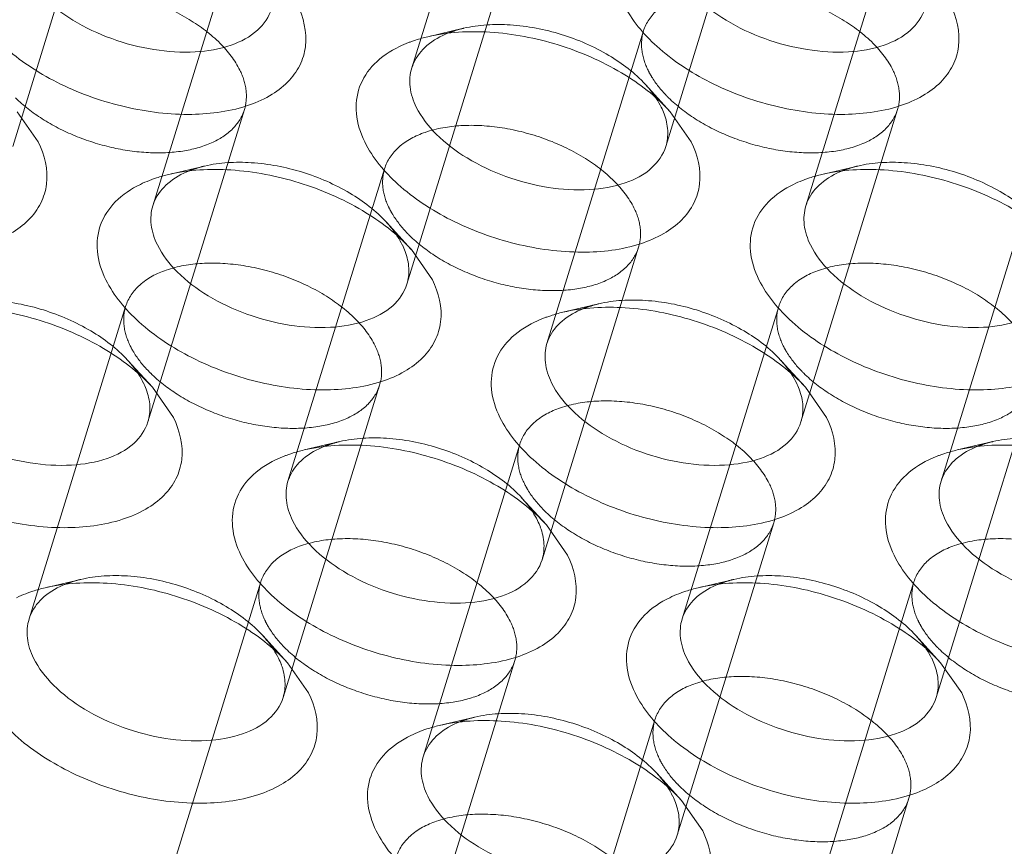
# Model space of a CAD drawing. Header units: millimetres. Extents: x 4497 to 13960, y 12291 to 16372.
# Tile 87 of 217: x 4875 to 4886, y 15300 to 15309. Entities that reach past the tile are written whole.
import ezdxf

# ---------------------------------------------------------------- set-up
doc = ezdxf.new("R2010")
doc.units = ezdxf.units.MM
doc.header["$LTSCALE"] = 0.8
doc.linetypes.add('HIDDEN', pattern=[9.525, 6.35, -3.175])
doc.layers.get('0').update_dxf_attribs({"linetype": 'CONTINUOUS', "lineweight": 0})
doc.layers.add('3', color=5, linetype='HIDDEN', lineweight=0)

msp = doc.modelspace()

# ---------------------------------------------------------------- linework, layer by layer
at = {"lineweight": 15}
for p, q in [((4874.908, 15308.348), (4875.146, 15308.007)), ((4882.276, 15308.348), (4882.514, 15308.007)), ((4879.355, 15306.794), (4879.592, 15306.453)), ((4876.433, 15305.24), (4876.671, 15304.899)), ((4883.801, 15305.24), (4884.039, 15304.899)), ((4880.88, 15303.686), (4881.118, 15303.345)), ((4877.958, 15302.132), (4878.196, 15301.791)), ((4885.327, 15302.132), (4885.565, 15301.791)), ((4882.405, 15300.578), (4882.643, 15300.237))]:
    msp.add_line(p, q, dxfattribs=at)
for centre, radius, start, end in [((4879.831, 15308.696), 0.493, 155.6291, 162.8691), ((4881.448, 15308.041), 0.81, 20.4993, 26.1968), ((4876.909, 15307.142), 0.493, 155.6291, 162.8691), ((4884.278, 15307.142), 0.493, 155.6291, 162.8691), ((4878.527, 15306.487), 0.81, 20.4993, 26.1968), ((4881.356, 15305.588), 0.493, 155.6291, 162.8691), ((4875.605, 15304.933), 0.81, 20.4993, 26.1968), ((4882.973, 15304.933), 0.81, 20.4993, 26.1968), ((4878.434, 15304.034), 0.493, 155.6291, 162.8691), ((4885.803, 15304.034), 0.493, 155.6291, 162.8691), ((4880.052, 15303.379), 0.81, 20.4993, 26.1968), ((4875.513, 15302.48), 0.493, 155.6291, 162.8691), ((4882.881, 15302.48), 0.493, 155.6291, 162.8691), ((4877.13, 15301.825), 0.81, 20.4993, 26.1968), ((4884.499, 15301.825), 0.81, 20.4993, 26.1968), ((4879.96, 15300.926), 0.493, 155.6291, 162.8691), ((4881.577, 15300.271), 0.81, 20.4993, 26.1968)]:
    msp.add_arc(centre, radius, start, end, dxfattribs=at)
for points, knots in [([(4877.779, 15309.51), (4877.751, 15309.418), (4877.623, 15309.235), (4877.305, 15309.073), (4876.9, 15309.006), (4876.44, 15309.035), (4875.972, 15309.157), (4875.541, 15309.359), (4875.192, 15309.621), (4875.02, 15309.84), (4874.965, 15309.953)], [0, 0, 0, 0, 0.087919, 0.191483, 0.315807, 0.456957, 0.606104, 0.752524, 0.886126, 1, 1, 1, 1]), ([(4885.148, 15309.51), (4885.119, 15309.418), (4884.991, 15309.235), (4884.673, 15309.073), (4884.268, 15309.006), (4883.809, 15309.035), (4883.341, 15309.157), (4882.91, 15309.359), (4882.56, 15309.621), (4882.388, 15309.84), (4882.333, 15309.953)], [0, 0, 0, 0, 0.087919, 0.191483, 0.315807, 0.456957, 0.606104, 0.752524, 0.886126, 1, 1, 1, 1]), ([(4878.067, 15309.561), (4878.138, 15309.416), (4878.199, 15309.168), (4878.106, 15308.862), (4877.962, 15308.668), (4877.752, 15308.513), (4877.379, 15308.355), (4876.803, 15308.288), (4876.071, 15308.387), (4875.358, 15308.648), (4874.766, 15309.034), (4874.472, 15309.38), (4874.383, 15309.561)], [0, 0, 0, 0, 0.096766, 0.141571, 0.18803, 0.239006, 0.296129, 0.428924, 0.580085, 0.735392, 0.87928, 1, 1, 1, 1]), ([(4885.436, 15309.561), (4885.507, 15309.416), (4885.568, 15309.168), (4885.475, 15308.862), (4885.331, 15308.668), (4885.12, 15308.513), (4884.747, 15308.355), (4884.171, 15308.288), (4883.439, 15308.387), (4882.727, 15308.648), (4882.134, 15309.034), (4881.84, 15309.38), (4881.752, 15309.561)], [0, 0, 0, 0, 0.096766, 0.141571, 0.18803, 0.239006, 0.296129, 0.428924, 0.580085, 0.735392, 0.87928, 1, 1, 1, 1]), ([(4879.358, 15309.14), (4879.373, 15309.145), (4879.433, 15309.166), (4879.494, 15309.183), (4879.541, 15309.194)], [0, 0, 0, 0, 0.243879, 1, 1, 1, 1]), ([(4879.382, 15308.899), (4879.416, 15308.974), (4879.53, 15309.116), (4879.687, 15309.202), (4879.774, 15309.236)], [0, 0, 0, 0, 0.464886, 1, 1, 1, 1]), ([(4879.541, 15309.194), (4879.769, 15309.247), (4880.271, 15309.273), (4881.019, 15309.129), (4881.717, 15308.826), (4882.118, 15308.521), (4882.276, 15308.348)], [0, 0, 0, 0, 0.236672, 0.49996, 0.763225, 1, 1, 1, 1]), ([(4878.83, 15308.007), (4878.781, 15308.107), (4878.713, 15308.314), (4878.749, 15308.637), (4878.931, 15308.91), (4879.116, 15309.032), (4879.22, 15309.082)], [0, 0, 0, 0, 0.260072, 0.494273, 0.731806, 1, 1, 1, 1]), ([(4879.22, 15309.082), (4879.253, 15309.099), (4879.299, 15309.119), (4879.346, 15309.136), (4879.358, 15309.14)], [0, 0, 0, 0, 0.744437, 1, 1, 1, 1]), ([(4879.411, 15308.399), (4879.376, 15308.47), (4879.327, 15308.617), (4879.339, 15308.773), (4879.36, 15308.841)], [0, 0, 0, 0, 0.52606, 1, 1, 1, 1]), ([(4882.226, 15307.956), (4882.198, 15307.864), (4882.069, 15307.681), (4881.752, 15307.519), (4881.346, 15307.452), (4880.887, 15307.481), (4880.419, 15307.603), (4879.988, 15307.805), (4879.639, 15308.067), (4879.467, 15308.286), (4879.411, 15308.399)], [0, 0, 0, 0, 0.087919, 0.191483, 0.315807, 0.456957, 0.606104, 0.752524, 0.886126, 1, 1, 1, 1]), ([(4882.207, 15308.325), (4882.229, 15308.264), (4882.258, 15308.141), (4882.244, 15308.014), (4882.226, 15307.956)], [0, 0, 0, 0, 0.519195, 1, 1, 1, 1]), ([(4875.146, 15308.007), (4875.217, 15307.862), (4875.278, 15307.614), (4875.184, 15307.308), (4875.04, 15307.114), (4874.83, 15306.959), (4874.457, 15306.801), (4873.881, 15306.734), (4873.149, 15306.833), (4872.437, 15307.094), (4871.844, 15307.48), (4871.55, 15307.826), (4871.461, 15308.007)], [0, 0, 0, 0, 0.096766, 0.141571, 0.18803, 0.239006, 0.296129, 0.428924, 0.580085, 0.735392, 0.87928, 1, 1, 1, 1]), ([(4882.514, 15308.007), (4882.585, 15307.862), (4882.646, 15307.614), (4882.553, 15307.308), (4882.409, 15307.114), (4882.199, 15306.959), (4881.826, 15306.801), (4881.25, 15306.734), (4880.517, 15306.833), (4879.805, 15307.094), (4879.213, 15307.48), (4878.919, 15307.826), (4878.83, 15308.007)], [0, 0, 0, 0, 0.096766, 0.141571, 0.18803, 0.239006, 0.296129, 0.428924, 0.580085, 0.735392, 0.87928, 1, 1, 1, 1]), ([(4876.436, 15307.586), (4876.451, 15307.591), (4876.511, 15307.612), (4876.572, 15307.629), (4876.619, 15307.64)], [0, 0, 0, 0, 0.243879, 1, 1, 1, 1]), ([(4876.46, 15307.345), (4876.494, 15307.42), (4876.608, 15307.562), (4876.765, 15307.648), (4876.853, 15307.682)], [0, 0, 0, 0, 0.464886, 1, 1, 1, 1]), ([(4876.619, 15307.64), (4876.847, 15307.693), (4877.35, 15307.719), (4878.097, 15307.574), (4878.795, 15307.272), (4879.196, 15306.967), (4879.355, 15306.794)], [0, 0, 0, 0, 0.236672, 0.49996, 0.763225, 1, 1, 1, 1]), ([(4883.805, 15307.586), (4883.819, 15307.591), (4883.879, 15307.612), (4883.941, 15307.629), (4883.987, 15307.64)], [0, 0, 0, 0, 0.243879, 1, 1, 1, 1]), ([(4883.829, 15307.345), (4883.862, 15307.42), (4883.977, 15307.562), (4884.134, 15307.648), (4884.221, 15307.682)], [0, 0, 0, 0, 0.464886, 1, 1, 1, 1]), ([(4883.987, 15307.64), (4884.215, 15307.693), (4884.718, 15307.719), (4885.466, 15307.574), (4886.164, 15307.272), (4886.565, 15306.967), (4886.723, 15306.794)], [0, 0, 0, 0, 0.236672, 0.49996, 0.763225, 1, 1, 1, 1]), ([(4875.908, 15306.453), (4875.859, 15306.553), (4875.791, 15306.76), (4875.827, 15307.083), (4876.009, 15307.356), (4876.195, 15307.478), (4876.298, 15307.528)], [0, 0, 0, 0, 0.260072, 0.494273, 0.731806, 1, 1, 1, 1]), ([(4876.298, 15307.528), (4876.332, 15307.545), (4876.377, 15307.564), (4876.424, 15307.582), (4876.436, 15307.586)], [0, 0, 0, 0, 0.744437, 1, 1, 1, 1]), ([(4883.277, 15306.453), (4883.228, 15306.553), (4883.16, 15306.76), (4883.195, 15307.083), (4883.378, 15307.356), (4883.563, 15307.478), (4883.667, 15307.528)], [0, 0, 0, 0, 0.260072, 0.494273, 0.731806, 1, 1, 1, 1]), ([(4883.667, 15307.528), (4883.7, 15307.545), (4883.746, 15307.564), (4883.793, 15307.582), (4883.805, 15307.586)], [0, 0, 0, 0, 0.744437, 1, 1, 1, 1]), ([(4876.49, 15306.845), (4876.455, 15306.916), (4876.406, 15307.063), (4876.417, 15307.219), (4876.438, 15307.287)], [0, 0, 0, 0, 0.52606, 1, 1, 1, 1]), ([(4883.858, 15306.845), (4883.823, 15306.916), (4883.774, 15307.063), (4883.786, 15307.219), (4883.807, 15307.287)], [0, 0, 0, 0, 0.52606, 1, 1, 1, 1]), ([(4879.305, 15306.402), (4879.276, 15306.31), (4879.148, 15306.127), (4878.83, 15305.965), (4878.425, 15305.898), (4877.966, 15305.927), (4877.497, 15306.049), (4877.066, 15306.251), (4876.717, 15306.513), (4876.545, 15306.732), (4876.49, 15306.845)], [0, 0, 0, 0, 0.087919, 0.191483, 0.315807, 0.456957, 0.606104, 0.752524, 0.886126, 1, 1, 1, 1]), ([(4879.285, 15306.771), (4879.307, 15306.71), (4879.337, 15306.587), (4879.322, 15306.46), (4879.305, 15306.402)], [0, 0, 0, 0, 0.519195, 1, 1, 1, 1]), ([(4886.673, 15306.402), (4886.645, 15306.31), (4886.516, 15306.127), (4886.199, 15305.965), (4885.793, 15305.898), (4885.334, 15305.927), (4884.866, 15306.049), (4884.435, 15306.251), (4884.086, 15306.513), (4883.914, 15306.732), (4883.858, 15306.845)], [0, 0, 0, 0, 0.087919, 0.191483, 0.315807, 0.456957, 0.606104, 0.752524, 0.886126, 1, 1, 1, 1]), ([(4879.592, 15306.453), (4879.664, 15306.308), (4879.725, 15306.06), (4879.631, 15305.754), (4879.487, 15305.56), (4879.277, 15305.405), (4878.904, 15305.247), (4878.328, 15305.18), (4877.596, 15305.279), (4876.883, 15305.54), (4876.291, 15305.925), (4875.997, 15306.272), (4875.908, 15306.453)], [0, 0, 0, 0, 0.096766, 0.141571, 0.18803, 0.239006, 0.296129, 0.428924, 0.580085, 0.735392, 0.87928, 1, 1, 1, 1]), ([(4886.961, 15306.453), (4887.032, 15306.308), (4887.093, 15306.06), (4887, 15305.754), (4886.856, 15305.56), (4886.646, 15305.405), (4886.273, 15305.247), (4885.696, 15305.18), (4884.964, 15305.279), (4884.252, 15305.54), (4883.659, 15305.925), (4883.366, 15306.272), (4883.277, 15306.453)], [0, 0, 0, 0, 0.096766, 0.141571, 0.18803, 0.239006, 0.296129, 0.428924, 0.580085, 0.735392, 0.87928, 1, 1, 1, 1]), ([(4873.697, 15306.086), (4873.925, 15306.139), (4874.428, 15306.165), (4875.175, 15306.02), (4875.874, 15305.717), (4876.275, 15305.413), (4876.433, 15305.24)], [0, 0, 0, 0, 0.236672, 0.49996, 0.763225, 1, 1, 1, 1]), ([(4880.883, 15306.032), (4880.898, 15306.037), (4880.958, 15306.058), (4881.019, 15306.075), (4881.066, 15306.086)], [0, 0, 0, 0, 0.243879, 1, 1, 1, 1]), ([(4880.907, 15305.791), (4880.941, 15305.866), (4881.055, 15306.008), (4881.212, 15306.094), (4881.3, 15306.128)], [0, 0, 0, 0, 0.464886, 1, 1, 1, 1]), ([(4881.066, 15306.086), (4881.294, 15306.139), (4881.796, 15306.165), (4882.544, 15306.02), (4883.242, 15305.717), (4883.643, 15305.413), (4883.801, 15305.24)], [0, 0, 0, 0, 0.236672, 0.49996, 0.763225, 1, 1, 1, 1]), ([(4880.355, 15304.899), (4880.306, 15304.999), (4880.238, 15305.206), (4880.274, 15305.529), (4880.456, 15305.802), (4880.641, 15305.924), (4880.745, 15305.974)], [0, 0, 0, 0, 0.260072, 0.494273, 0.731806, 1, 1, 1, 1]), ([(4880.745, 15305.974), (4880.778, 15305.991), (4880.824, 15306.01), (4880.871, 15306.028), (4880.883, 15306.032)], [0, 0, 0, 0, 0.744437, 1, 1, 1, 1]), ([(4880.937, 15305.291), (4880.902, 15305.362), (4880.853, 15305.509), (4880.864, 15305.665), (4880.885, 15305.733)], [0, 0, 0, 0, 0.52606, 1, 1, 1, 1]), ([(4876.383, 15304.848), (4876.354, 15304.756), (4876.226, 15304.573), (4875.908, 15304.411), (4875.503, 15304.344), (4875.044, 15304.373), (4874.576, 15304.495), (4874.145, 15304.697), (4873.795, 15304.959), (4873.623, 15305.178), (4873.568, 15305.291)], [0, 0, 0, 0, 0.087919, 0.191483, 0.315807, 0.456957, 0.606104, 0.752524, 0.886126, 1, 1, 1, 1]), ([(4876.363, 15305.217), (4876.386, 15305.156), (4876.415, 15305.033), (4876.401, 15304.906), (4876.383, 15304.848)], [0, 0, 0, 0, 0.519195, 1, 1, 1, 1]), ([(4883.751, 15304.848), (4883.723, 15304.756), (4883.595, 15304.573), (4883.277, 15304.411), (4882.872, 15304.344), (4882.412, 15304.373), (4881.944, 15304.495), (4881.513, 15304.697), (4881.164, 15304.959), (4880.992, 15305.178), (4880.937, 15305.291)], [0, 0, 0, 0, 0.087919, 0.191483, 0.315807, 0.456957, 0.606104, 0.752524, 0.886126, 1, 1, 1, 1]), ([(4883.732, 15305.217), (4883.754, 15305.156), (4883.783, 15305.033), (4883.769, 15304.906), (4883.751, 15304.848)], [0, 0, 0, 0, 0.519195, 1, 1, 1, 1]), ([(4876.671, 15304.899), (4876.742, 15304.754), (4876.803, 15304.506), (4876.71, 15304.2), (4876.566, 15304.006), (4876.356, 15303.851), (4875.982, 15303.693), (4875.406, 15303.626), (4874.674, 15303.725), (4873.962, 15303.986), (4873.369, 15304.371), (4873.075, 15304.718), (4872.987, 15304.899)], [0, 0, 0, 0, 0.096766, 0.141571, 0.18803, 0.239006, 0.296129, 0.428924, 0.580085, 0.735392, 0.87928, 1, 1, 1, 1]), ([(4884.039, 15304.899), (4884.111, 15304.754), (4884.172, 15304.506), (4884.078, 15304.2), (4883.934, 15304.006), (4883.724, 15303.851), (4883.351, 15303.693), (4882.775, 15303.626), (4882.043, 15303.725), (4881.33, 15303.986), (4880.738, 15304.371), (4880.444, 15304.718), (4880.355, 15304.899)], [0, 0, 0, 0, 0.096766, 0.141571, 0.18803, 0.239006, 0.296129, 0.428924, 0.580085, 0.735392, 0.87928, 1, 1, 1, 1]), ([(4877.962, 15304.478), (4877.976, 15304.483), (4878.036, 15304.504), (4878.097, 15304.521), (4878.144, 15304.532)], [0, 0, 0, 0, 0.243879, 1, 1, 1, 1]), ([(4877.985, 15304.237), (4878.019, 15304.312), (4878.133, 15304.454), (4878.291, 15304.54), (4878.378, 15304.574)], [0, 0, 0, 0, 0.464886, 1, 1, 1, 1]), ([(4878.144, 15304.532), (4878.372, 15304.585), (4878.875, 15304.611), (4879.622, 15304.466), (4880.321, 15304.163), (4880.722, 15303.859), (4880.88, 15303.686)], [0, 0, 0, 0, 0.236672, 0.49996, 0.763225, 1, 1, 1, 1]), ([(4885.33, 15304.478), (4885.345, 15304.483), (4885.405, 15304.504), (4885.466, 15304.521), (4885.513, 15304.532)], [0, 0, 0, 0, 0.243879, 1, 1, 1, 1]), ([(4885.354, 15304.237), (4885.388, 15304.312), (4885.502, 15304.454), (4885.659, 15304.54), (4885.746, 15304.574)], [0, 0, 0, 0, 0.464886, 1, 1, 1, 1]), ([(4885.513, 15304.532), (4885.741, 15304.585), (4886.243, 15304.611), (4886.991, 15304.466), (4887.689, 15304.163), (4888.09, 15303.859), (4888.248, 15303.686)], [0, 0, 0, 0, 0.236672, 0.49996, 0.763225, 1, 1, 1, 1]), ([(4877.433, 15303.345), (4877.384, 15303.445), (4877.316, 15303.652), (4877.352, 15303.975), (4877.534, 15304.248), (4877.72, 15304.37), (4877.823, 15304.42)], [0, 0, 0, 0, 0.260072, 0.494273, 0.731806, 1, 1, 1, 1]), ([(4877.823, 15304.42), (4877.857, 15304.437), (4877.903, 15304.456), (4877.95, 15304.474), (4877.962, 15304.478)], [0, 0, 0, 0, 0.744437, 1, 1, 1, 1]), ([(4884.802, 15303.345), (4884.753, 15303.445), (4884.685, 15303.652), (4884.721, 15303.975), (4884.903, 15304.248), (4885.088, 15304.37), (4885.192, 15304.42)], [0, 0, 0, 0, 0.260072, 0.494273, 0.731806, 1, 1, 1, 1]), ([(4885.192, 15304.42), (4885.225, 15304.437), (4885.271, 15304.456), (4885.318, 15304.474), (4885.33, 15304.478)], [0, 0, 0, 0, 0.744437, 1, 1, 1, 1]), ([(4878.015, 15303.737), (4877.98, 15303.808), (4877.931, 15303.955), (4877.942, 15304.111), (4877.963, 15304.179)], [0, 0, 0, 0, 0.52606, 1, 1, 1, 1]), ([(4885.383, 15303.737), (4885.348, 15303.808), (4885.299, 15303.955), (4885.311, 15304.111), (4885.332, 15304.179)], [0, 0, 0, 0, 0.52606, 1, 1, 1, 1]), ([(4880.83, 15303.294), (4880.801, 15303.202), (4880.673, 15303.019), (4880.355, 15302.857), (4879.95, 15302.79), (4879.491, 15302.819), (4879.023, 15302.941), (4878.592, 15303.143), (4878.242, 15303.405), (4878.07, 15303.624), (4878.015, 15303.737)], [0, 0, 0, 0, 0.087919, 0.191483, 0.315807, 0.456957, 0.606104, 0.752524, 0.886126, 1, 1, 1, 1]), ([(4880.81, 15303.663), (4880.833, 15303.602), (4880.862, 15303.479), (4880.847, 15303.352), (4880.83, 15303.294)], [0, 0, 0, 0, 0.519195, 1, 1, 1, 1]), ([(4888.198, 15303.294), (4888.17, 15303.202), (4888.041, 15303.019), (4887.724, 15302.857), (4887.318, 15302.79), (4886.859, 15302.819), (4886.391, 15302.941), (4885.96, 15303.143), (4885.611, 15303.405), (4885.439, 15303.624), (4885.383, 15303.737)], [0, 0, 0, 0, 0.087919, 0.191483, 0.315807, 0.456957, 0.606104, 0.752524, 0.886126, 1, 1, 1, 1]), ([(4881.118, 15303.345), (4881.189, 15303.2), (4881.25, 15302.952), (4881.157, 15302.646), (4881.013, 15302.452), (4880.802, 15302.297), (4880.429, 15302.139), (4879.853, 15302.072), (4879.121, 15302.171), (4878.409, 15302.432), (4877.816, 15302.817), (4877.522, 15303.164), (4877.433, 15303.345)], [0, 0, 0, 0, 0.096766, 0.141571, 0.18803, 0.239006, 0.296129, 0.428924, 0.580085, 0.735392, 0.87928, 1, 1, 1, 1]), ([(4888.486, 15303.345), (4888.557, 15303.2), (4888.618, 15302.952), (4888.525, 15302.646), (4888.381, 15302.452), (4888.171, 15302.297), (4887.798, 15302.139), (4887.222, 15302.072), (4886.489, 15302.171), (4885.777, 15302.432), (4885.185, 15302.817), (4884.891, 15303.164), (4884.802, 15303.345)], [0, 0, 0, 0, 0.096766, 0.141571, 0.18803, 0.239006, 0.296129, 0.428924, 0.580085, 0.735392, 0.87928, 1, 1, 1, 1]), ([(4875.04, 15302.924), (4875.054, 15302.929), (4875.115, 15302.95), (4875.176, 15302.967), (4875.222, 15302.978)], [0, 0, 0, 0, 0.243879, 1, 1, 1, 1]), ([(4875.064, 15302.683), (4875.097, 15302.758), (4875.212, 15302.9), (4875.369, 15302.986), (4875.456, 15303.02)], [0, 0, 0, 0, 0.464886, 1, 1, 1, 1]), ([(4875.222, 15302.978), (4875.451, 15303.031), (4875.953, 15303.057), (4876.701, 15302.912), (4877.399, 15302.609), (4877.8, 15302.305), (4877.958, 15302.132)], [0, 0, 0, 0, 0.236672, 0.49996, 0.763225, 1, 1, 1, 1]), ([(4882.408, 15302.924), (4882.423, 15302.929), (4882.483, 15302.95), (4882.544, 15302.967), (4882.591, 15302.978)], [0, 0, 0, 0, 0.243879, 1, 1, 1, 1]), ([(4882.432, 15302.683), (4882.466, 15302.758), (4882.58, 15302.9), (4882.737, 15302.986), (4882.825, 15303.02)], [0, 0, 0, 0, 0.464886, 1, 1, 1, 1]), ([(4882.591, 15302.978), (4882.819, 15303.031), (4883.322, 15303.057), (4884.069, 15302.912), (4884.767, 15302.609), (4885.168, 15302.305), (4885.327, 15302.132)], [0, 0, 0, 0, 0.236672, 0.49996, 0.763225, 1, 1, 1, 1]), ([(4874.902, 15302.866), (4874.935, 15302.883), (4874.981, 15302.902), (4875.028, 15302.92), (4875.04, 15302.924)], [0, 0, 0, 0, 0.744437, 1, 1, 1, 1]), ([(4881.88, 15301.791), (4881.831, 15301.891), (4881.763, 15302.098), (4881.799, 15302.421), (4881.981, 15302.694), (4882.167, 15302.816), (4882.27, 15302.866)], [0, 0, 0, 0, 0.260072, 0.494273, 0.731806, 1, 1, 1, 1]), ([(4882.27, 15302.866), (4882.304, 15302.883), (4882.35, 15302.902), (4882.396, 15302.92), (4882.408, 15302.924)], [0, 0, 0, 0, 0.744437, 1, 1, 1, 1]), ([(4875.093, 15302.183), (4875.058, 15302.254), (4875.009, 15302.401), (4875.021, 15302.557), (4875.042, 15302.625)], [0, 0, 0, 0, 0.52606, 1, 1, 1, 1]), ([(4882.462, 15302.183), (4882.427, 15302.254), (4882.378, 15302.401), (4882.389, 15302.557), (4882.41, 15302.625)], [0, 0, 0, 0, 0.52606, 1, 1, 1, 1]), ([(4877.908, 15301.74), (4877.88, 15301.648), (4877.751, 15301.465), (4877.434, 15301.303), (4877.028, 15301.236), (4876.569, 15301.265), (4876.101, 15301.387), (4875.67, 15301.589), (4875.321, 15301.851), (4875.149, 15302.07), (4875.093, 15302.183)], [0, 0, 0, 0, 0.087919, 0.191483, 0.315807, 0.456957, 0.606104, 0.752524, 0.886126, 1, 1, 1, 1]), ([(4877.888, 15302.109), (4877.911, 15302.048), (4877.94, 15301.925), (4877.926, 15301.797), (4877.908, 15301.74)], [0, 0, 0, 0, 0.519195, 1, 1, 1, 1]), ([(4885.277, 15301.74), (4885.248, 15301.648), (4885.12, 15301.465), (4884.802, 15301.303), (4884.397, 15301.236), (4883.938, 15301.265), (4883.469, 15301.387), (4883.038, 15301.589), (4882.689, 15301.851), (4882.517, 15302.07), (4882.462, 15302.183)], [0, 0, 0, 0, 0.087919, 0.191483, 0.315807, 0.456957, 0.606104, 0.752524, 0.886126, 1, 1, 1, 1]), ([(4885.257, 15302.109), (4885.28, 15302.048), (4885.309, 15301.925), (4885.294, 15301.797), (4885.277, 15301.74)], [0, 0, 0, 0, 0.519195, 1, 1, 1, 1]), ([(4878.196, 15301.791), (4878.267, 15301.646), (4878.328, 15301.398), (4878.235, 15301.092), (4878.091, 15300.898), (4877.881, 15300.743), (4877.508, 15300.585), (4876.932, 15300.518), (4876.199, 15300.617), (4875.487, 15300.878), (4874.894, 15301.263), (4874.601, 15301.61), (4874.512, 15301.791)], [0, 0, 0, 0, 0.096766, 0.141571, 0.18803, 0.239006, 0.296129, 0.428924, 0.580085, 0.735392, 0.87928, 1, 1, 1, 1]), ([(4885.565, 15301.791), (4885.636, 15301.646), (4885.697, 15301.398), (4885.603, 15301.092), (4885.459, 15300.898), (4885.249, 15300.743), (4884.876, 15300.585), (4884.3, 15300.518), (4883.568, 15300.617), (4882.856, 15300.878), (4882.263, 15301.263), (4881.969, 15301.61), (4881.88, 15301.791)], [0, 0, 0, 0, 0.096766, 0.141571, 0.18803, 0.239006, 0.296129, 0.428924, 0.580085, 0.735392, 0.87928, 1, 1, 1, 1]), ([(4879.487, 15301.37), (4879.501, 15301.375), (4879.561, 15301.396), (4879.623, 15301.413), (4879.669, 15301.424)], [0, 0, 0, 0, 0.243879, 1, 1, 1, 1]), ([(4879.511, 15301.129), (4879.544, 15301.204), (4879.658, 15301.346), (4879.816, 15301.432), (4879.903, 15301.466)], [0, 0, 0, 0, 0.464886, 1, 1, 1, 1]), ([(4879.669, 15301.424), (4879.897, 15301.477), (4880.4, 15301.503), (4881.147, 15301.358), (4881.846, 15301.055), (4882.247, 15300.751), (4882.405, 15300.578)], [0, 0, 0, 0, 0.236672, 0.49996, 0.763225, 1, 1, 1, 1]), ([(4878.959, 15300.237), (4878.909, 15300.337), (4878.842, 15300.544), (4878.877, 15300.867), (4879.06, 15301.14), (4879.245, 15301.262), (4879.349, 15301.312)], [0, 0, 0, 0, 0.260072, 0.494273, 0.731806, 1, 1, 1, 1]), ([(4879.349, 15301.312), (4879.382, 15301.329), (4879.428, 15301.348), (4879.475, 15301.366), (4879.487, 15301.37)], [0, 0, 0, 0, 0.744437, 1, 1, 1, 1]), ([(4879.54, 15300.629), (4879.505, 15300.7), (4879.456, 15300.847), (4879.467, 15301.003), (4879.489, 15301.071)], [0, 0, 0, 0, 0.52606, 1, 1, 1, 1]), ([(4882.355, 15300.186), (4882.327, 15300.094), (4882.198, 15299.911), (4881.88, 15299.749), (4881.475, 15299.682), (4881.016, 15299.711), (4880.548, 15299.833), (4880.117, 15300.034), (4879.767, 15300.297), (4879.595, 15300.516), (4879.54, 15300.629)], [0, 0, 0, 0, 0.087919, 0.191483, 0.315807, 0.456957, 0.606104, 0.752524, 0.886126, 1, 1, 1, 1]), ([(4882.335, 15300.555), (4882.358, 15300.494), (4882.387, 15300.371), (4882.373, 15300.243), (4882.355, 15300.186)], [0, 0, 0, 0, 0.519195, 1, 1, 1, 1]), ([(4882.643, 15300.237), (4882.714, 15300.092), (4882.775, 15299.844), (4882.682, 15299.538), (4882.538, 15299.344), (4882.328, 15299.189), (4881.955, 15299.031), (4881.378, 15298.964), (4880.646, 15299.063), (4879.934, 15299.324), (4879.341, 15299.709), (4879.047, 15300.056), (4878.959, 15300.237)], [0, 0, 0, 0, 0.096766, 0.141571, 0.18803, 0.239006, 0.296129, 0.428924, 0.580085, 0.735392, 0.87928, 1, 1, 1, 1])]:
    msp.add_open_spline(points, degree=3, knots=knots, dxfattribs=at)
for points in [[(4882.12, 15308.495), (4882.14, 15308.464), (4882.158, 15308.432), (4882.175, 15308.399)], [(4879.198, 15306.941), (4879.218, 15306.91), (4879.237, 15306.878), (4879.253, 15306.845)], [(4876.277, 15305.387), (4876.297, 15305.356), (4876.315, 15305.324), (4876.331, 15305.291)], [(4883.645, 15305.387), (4883.665, 15305.356), (4883.684, 15305.324), (4883.7, 15305.291)], [(4880.724, 15303.833), (4880.744, 15303.802), (4880.762, 15303.77), (4880.778, 15303.737)], [(4877.802, 15302.279), (4877.822, 15302.248), (4877.84, 15302.216), (4877.857, 15302.183)], [(4885.17, 15302.279), (4885.19, 15302.248), (4885.209, 15302.216), (4885.225, 15302.183)], [(4882.249, 15300.725), (4882.269, 15300.694), (4882.287, 15300.662), (4882.303, 15300.629)]]:
    msp.add_open_spline(points, degree=3, dxfattribs=at)
at = {"layer": '3'}
for p, q in [((4880.449, 15312.367), (4879.36, 15308.842)), ((4875.947, 15311.481), (4874.858, 15307.956)), ((4883.315, 15311.481), (4882.226, 15307.956)), ((4877.528, 15310.813), (4876.438, 15307.288)), ((4884.896, 15310.813), (4883.807, 15307.288)), ((4880.394, 15309.927), (4879.304, 15306.402)), ((4879.944, 15309.289), (4879.54, 15309.194)), ((4881.974, 15309.259), (4880.885, 15305.734)), ((4881.996, 15308.655), (4882.276, 15308.348)), ((4877.472, 15308.373), (4876.383, 15304.848)), ((4884.841, 15308.373), (4883.751, 15304.848)), ((4877.023, 15307.735), (4876.619, 15307.64)), ((4879.053, 15307.705), (4877.963, 15304.18)), ((4884.391, 15307.735), (4883.987, 15307.64)), ((4886.421, 15307.705), (4885.332, 15304.18)), ((4879.074, 15307.101), (4879.354, 15306.794)), ((4881.919, 15306.819), (4880.83, 15303.294)), ((4876.131, 15306.151), (4875.042, 15302.626)), ((4881.469, 15306.181), (4881.066, 15306.086)), ((4883.5, 15306.151), (4882.41, 15302.626)), ((4876.153, 15305.547), (4876.433, 15305.24)), ((4883.521, 15305.547), (4883.801, 15305.24)), ((4878.997, 15305.265), (4877.908, 15301.74)), ((4886.366, 15305.265), (4885.277, 15301.74)), ((4878.548, 15304.627), (4878.144, 15304.532)), ((4880.578, 15304.597), (4879.489, 15301.071)), ((4885.916, 15304.627), (4885.512, 15304.532)), ((4880.599, 15303.993), (4880.879, 15303.686)), ((4883.444, 15303.711), (4882.355, 15300.186)), ((4875.626, 15303.073), (4875.222, 15302.978)), ((4877.656, 15303.043), (4876.567, 15299.517)), ((4882.995, 15303.073), (4882.591, 15302.978)), ((4885.025, 15303.043), (4883.936, 15299.517)), ((4877.678, 15302.439), (4877.958, 15302.132)), ((4885.046, 15302.439), (4885.326, 15302.132)), ((4880.523, 15302.157), (4879.433, 15298.632)), ((4880.073, 15301.519), (4879.669, 15301.424)), ((4882.103, 15301.488), (4881.014, 15297.963)), ((4882.125, 15300.885), (4882.405, 15300.578)), ((4884.969, 15300.603), (4883.88, 15297.078))]:
    msp.add_line(p, q, dxfattribs=at)
for centre, radius, start, end in [((4880.181, 15308.207), 1.107, 109.7141, 111.5324), ((4883.298, 15309.561), 1.483, 224.1795, 225.385), ((4877.259, 15306.653), 1.107, 109.7141, 111.5324), ((4884.627, 15306.653), 1.107, 109.7141, 111.5324), ((4880.377, 15308.007), 1.483, 224.1795, 225.385), ((4881.706, 15305.099), 1.107, 109.7141, 111.5324), ((4877.455, 15306.453), 1.483, 224.1795, 225.385), ((4884.824, 15306.453), 1.483, 224.1795, 225.385), ((4878.784, 15303.545), 1.107, 109.7141, 111.5324), ((4886.153, 15303.545), 1.107, 109.7141, 111.5324), ((4881.902, 15304.899), 1.483, 224.1795, 225.385), ((4875.863, 15301.991), 1.107, 109.7141, 111.5324), ((4883.231, 15301.991), 1.107, 109.7141, 111.5324), ((4878.98, 15303.345), 1.483, 224.1795, 225.385), ((4886.349, 15303.345), 1.483, 224.1795, 225.385), ((4880.309, 15300.436), 1.107, 109.7141, 111.5324), ((4883.427, 15301.791), 1.483, 224.1795, 225.385)]:
    msp.add_arc(centre, radius, start, end, dxfattribs=at)
for points, knots in [([(4877.421, 15308.816), (4877.365, 15308.928), (4877.194, 15309.148), (4876.844, 15309.409), (4876.413, 15309.612), (4875.945, 15309.733), (4875.486, 15309.763), (4875.081, 15309.695), (4874.763, 15309.534), (4874.635, 15309.351), (4874.606, 15309.259)], [0, 0, 0, 0, 0.113912, 0.247462, 0.393862, 0.542998, 0.684156, 0.808494, 0.912079, 1, 1, 1, 1]), ([(4884.789, 15308.816), (4884.734, 15308.928), (4884.562, 15309.148), (4884.212, 15309.409), (4883.782, 15309.612), (4883.314, 15309.733), (4882.855, 15309.763), (4882.449, 15309.695), (4882.132, 15309.534), (4882.003, 15309.351), (4881.974, 15309.259)], [0, 0, 0, 0, 0.113912, 0.247462, 0.393862, 0.542998, 0.684156, 0.808494, 0.912079, 1, 1, 1, 1]), ([(4879.945, 15309.289), (4880.116, 15309.329), (4880.493, 15309.348), (4881.053, 15309.24), (4881.577, 15309.013), (4881.877, 15308.785), (4881.996, 15308.655)], [0, 0, 0, 0, 0.236707, 0.500021, 0.763374, 1, 1, 1, 1]), ([(4879.807, 15309.249), (4879.818, 15309.252), (4879.863, 15309.268), (4879.909, 15309.281), (4879.945, 15309.289)], [0, 0, 0, 0, 0.243856, 1, 1, 1, 1]), ([(4881.974, 15309.259), (4881.953, 15309.19), (4881.942, 15309.034), (4881.991, 15308.887), (4882.026, 15308.816)], [0, 0, 0, 0, 0.474243, 1, 1, 1, 1]), ([(4877.472, 15308.373), (4877.493, 15308.441), (4877.505, 15308.598), (4877.456, 15308.744), (4877.421, 15308.816)], [0, 0, 0, 0, 0.474243, 1, 1, 1, 1]), ([(4882.026, 15308.816), (4882.038, 15308.791), (4882.096, 15308.687), (4882.171, 15308.593), (4882.235, 15308.528)], [0, 0, 0, 0, 0.233339, 1, 1, 1, 1]), ([(4884.841, 15308.373), (4884.862, 15308.441), (4884.873, 15308.598), (4884.824, 15308.744), (4884.789, 15308.816)], [0, 0, 0, 0, 0.474243, 1, 1, 1, 1]), ([(4881.996, 15308.655), (4882.008, 15308.642), (4882.052, 15308.591), (4882.093, 15308.537), (4882.12, 15308.495)], [0, 0, 0, 0, 0.259024, 1, 1, 1, 1]), ([(4874.888, 15308.505), (4874.979, 15308.416), (4875.193, 15308.251), (4875.56, 15308.064), (4875.965, 15307.935), (4876.376, 15307.875), (4876.761, 15307.888), (4877.092, 15307.975), (4877.346, 15308.134), (4877.447, 15308.292), (4877.472, 15308.373)], [0, 0, 0, 0, 0.131245, 0.274361, 0.421982, 0.565965, 0.698798, 0.81512, 0.913714, 1, 1, 1, 1]), ([(4882.257, 15308.505), (4882.348, 15308.416), (4882.561, 15308.251), (4882.929, 15308.064), (4883.334, 15307.935), (4883.744, 15307.875), (4884.129, 15307.888), (4884.46, 15307.975), (4884.714, 15308.134), (4884.816, 15308.292), (4884.841, 15308.373)], [0, 0, 0, 0, 0.131245, 0.274361, 0.421982, 0.565965, 0.698798, 0.81512, 0.913714, 1, 1, 1, 1]), ([(4881.867, 15307.262), (4881.812, 15307.374), (4881.64, 15307.594), (4881.291, 15307.855), (4880.86, 15308.058), (4880.392, 15308.179), (4879.933, 15308.209), (4879.528, 15308.141), (4879.21, 15307.98), (4879.081, 15307.797), (4879.053, 15307.705)], [0, 0, 0, 0, 0.113912, 0.247462, 0.393862, 0.542998, 0.684156, 0.808494, 0.912079, 1, 1, 1, 1]), ([(4877.023, 15307.735), (4877.194, 15307.775), (4877.571, 15307.794), (4878.132, 15307.686), (4878.655, 15307.458), (4878.956, 15307.231), (4879.074, 15307.101)], [0, 0, 0, 0, 0.236707, 0.500021, 0.763374, 1, 1, 1, 1]), ([(4884.391, 15307.735), (4884.563, 15307.775), (4884.939, 15307.794), (4885.5, 15307.686), (4886.024, 15307.458), (4886.324, 15307.231), (4886.443, 15307.101)], [0, 0, 0, 0, 0.236707, 0.500021, 0.763374, 1, 1, 1, 1]), ([(4876.886, 15307.695), (4876.897, 15307.698), (4876.942, 15307.714), (4876.988, 15307.727), (4877.023, 15307.735)], [0, 0, 0, 0, 0.243856, 1, 1, 1, 1]), ([(4879.053, 15307.705), (4879.032, 15307.636), (4879.02, 15307.48), (4879.069, 15307.333), (4879.104, 15307.262)], [0, 0, 0, 0, 0.474243, 1, 1, 1, 1]), ([(4884.254, 15307.695), (4884.265, 15307.698), (4884.31, 15307.714), (4884.356, 15307.727), (4884.391, 15307.735)], [0, 0, 0, 0, 0.243856, 1, 1, 1, 1]), ([(4879.104, 15307.262), (4879.117, 15307.237), (4879.174, 15307.133), (4879.25, 15307.039), (4879.313, 15306.974)], [0, 0, 0, 0, 0.233339, 1, 1, 1, 1]), ([(4881.919, 15306.819), (4881.94, 15306.887), (4881.952, 15307.044), (4881.903, 15307.19), (4881.867, 15307.262)], [0, 0, 0, 0, 0.474243, 1, 1, 1, 1]), ([(4879.074, 15307.101), (4879.086, 15307.088), (4879.131, 15307.037), (4879.171, 15306.983), (4879.198, 15306.941)], [0, 0, 0, 0, 0.259024, 1, 1, 1, 1]), ([(4879.335, 15306.951), (4879.426, 15306.862), (4879.64, 15306.697), (4880.007, 15306.51), (4880.412, 15306.381), (4880.823, 15306.321), (4881.208, 15306.334), (4881.539, 15306.421), (4881.793, 15306.58), (4881.894, 15306.738), (4881.919, 15306.819)], [0, 0, 0, 0, 0.131245, 0.274361, 0.421982, 0.565965, 0.698798, 0.81512, 0.913714, 1, 1, 1, 1]), ([(4878.946, 15305.708), (4878.891, 15305.82), (4878.719, 15306.04), (4878.369, 15306.301), (4877.939, 15306.504), (4877.47, 15306.625), (4877.011, 15306.655), (4876.606, 15306.587), (4876.288, 15306.426), (4876.16, 15306.243), (4876.131, 15306.151)], [0, 0, 0, 0, 0.113912, 0.247462, 0.393862, 0.542998, 0.684156, 0.808494, 0.912079, 1, 1, 1, 1]), ([(4886.314, 15305.708), (4886.259, 15305.82), (4886.087, 15306.04), (4885.738, 15306.301), (4885.307, 15306.504), (4884.839, 15306.625), (4884.38, 15306.655), (4883.975, 15306.587), (4883.657, 15306.426), (4883.528, 15306.243), (4883.5, 15306.151)], [0, 0, 0, 0, 0.113912, 0.247462, 0.393862, 0.542998, 0.684156, 0.808494, 0.912079, 1, 1, 1, 1]), ([(4874.101, 15306.181), (4874.272, 15306.221), (4874.649, 15306.24), (4875.21, 15306.132), (4875.733, 15305.904), (4876.034, 15305.677), (4876.153, 15305.547)], [0, 0, 0, 0, 0.236707, 0.500021, 0.763374, 1, 1, 1, 1]), ([(4881.47, 15306.181), (4881.641, 15306.221), (4882.018, 15306.24), (4882.578, 15306.132), (4883.102, 15305.904), (4883.403, 15305.677), (4883.521, 15305.547)], [0, 0, 0, 0, 0.236707, 0.500021, 0.763374, 1, 1, 1, 1]), ([(4876.131, 15306.151), (4876.11, 15306.082), (4876.099, 15305.926), (4876.148, 15305.779), (4876.183, 15305.708)], [0, 0, 0, 0, 0.474243, 1, 1, 1, 1]), ([(4881.332, 15306.14), (4881.343, 15306.144), (4881.389, 15306.16), (4881.435, 15306.173), (4881.47, 15306.181)], [0, 0, 0, 0, 0.243856, 1, 1, 1, 1]), ([(4883.5, 15306.151), (4883.478, 15306.082), (4883.467, 15305.926), (4883.516, 15305.779), (4883.551, 15305.708)], [0, 0, 0, 0, 0.474243, 1, 1, 1, 1]), ([(4876.183, 15305.708), (4876.195, 15305.683), (4876.252, 15305.579), (4876.328, 15305.485), (4876.392, 15305.42)], [0, 0, 0, 0, 0.233339, 1, 1, 1, 1]), ([(4878.997, 15305.265), (4879.019, 15305.333), (4879.03, 15305.49), (4878.981, 15305.636), (4878.946, 15305.708)], [0, 0, 0, 0, 0.474243, 1, 1, 1, 1]), ([(4883.551, 15305.708), (4883.563, 15305.683), (4883.621, 15305.579), (4883.697, 15305.485), (4883.76, 15305.42)], [0, 0, 0, 0, 0.233339, 1, 1, 1, 1]), ([(4876.153, 15305.547), (4876.165, 15305.534), (4876.209, 15305.483), (4876.25, 15305.429), (4876.277, 15305.387)], [0, 0, 0, 0, 0.259024, 1, 1, 1, 1]), ([(4883.521, 15305.547), (4883.533, 15305.534), (4883.578, 15305.483), (4883.618, 15305.429), (4883.645, 15305.387)], [0, 0, 0, 0, 0.259024, 1, 1, 1, 1]), ([(4876.414, 15305.397), (4876.505, 15305.308), (4876.718, 15305.143), (4877.085, 15304.956), (4877.49, 15304.827), (4877.901, 15304.767), (4878.286, 15304.78), (4878.617, 15304.867), (4878.871, 15305.026), (4878.973, 15305.184), (4878.997, 15305.265)], [0, 0, 0, 0, 0.131245, 0.274361, 0.421982, 0.565965, 0.698798, 0.81512, 0.913714, 1, 1, 1, 1]), ([(4883.782, 15305.397), (4883.873, 15305.308), (4884.087, 15305.143), (4884.454, 15304.956), (4884.859, 15304.827), (4885.27, 15304.767), (4885.655, 15304.78), (4885.985, 15304.867), (4886.24, 15305.026), (4886.341, 15305.184), (4886.366, 15305.265)], [0, 0, 0, 0, 0.131245, 0.274361, 0.421982, 0.565965, 0.698798, 0.81512, 0.913714, 1, 1, 1, 1]), ([(4883.393, 15304.154), (4883.337, 15304.266), (4883.166, 15304.486), (4882.816, 15304.747), (4882.385, 15304.95), (4881.917, 15305.071), (4881.458, 15305.101), (4881.053, 15305.033), (4880.735, 15304.872), (4880.607, 15304.689), (4880.578, 15304.597)], [0, 0, 0, 0, 0.113912, 0.247462, 0.393862, 0.542998, 0.684156, 0.808494, 0.912079, 1, 1, 1, 1]), ([(4878.548, 15304.627), (4878.719, 15304.667), (4879.096, 15304.686), (4879.657, 15304.578), (4880.18, 15304.35), (4880.481, 15304.123), (4880.6, 15303.993)], [0, 0, 0, 0, 0.236707, 0.500021, 0.763374, 1, 1, 1, 1]), ([(4885.917, 15304.627), (4886.088, 15304.667), (4886.465, 15304.686), (4887.025, 15304.578), (4887.549, 15304.35), (4887.85, 15304.123), (4887.968, 15303.993)], [0, 0, 0, 0, 0.236707, 0.500021, 0.763374, 1, 1, 1, 1]), ([(4878.411, 15304.586), (4878.422, 15304.59), (4878.467, 15304.606), (4878.513, 15304.619), (4878.548, 15304.627)], [0, 0, 0, 0, 0.243856, 1, 1, 1, 1]), ([(4880.578, 15304.597), (4880.557, 15304.528), (4880.545, 15304.372), (4880.594, 15304.225), (4880.63, 15304.154)], [0, 0, 0, 0, 0.474243, 1, 1, 1, 1]), ([(4885.779, 15304.586), (4885.79, 15304.59), (4885.835, 15304.606), (4885.882, 15304.619), (4885.917, 15304.627)], [0, 0, 0, 0, 0.243856, 1, 1, 1, 1]), ([(4880.63, 15304.154), (4880.642, 15304.129), (4880.699, 15304.025), (4880.775, 15303.931), (4880.839, 15303.866)], [0, 0, 0, 0, 0.233339, 1, 1, 1, 1]), ([(4883.444, 15303.711), (4883.465, 15303.779), (4883.477, 15303.935), (4883.428, 15304.082), (4883.393, 15304.154)], [0, 0, 0, 0, 0.474243, 1, 1, 1, 1]), ([(4880.6, 15303.993), (4880.611, 15303.98), (4880.656, 15303.929), (4880.697, 15303.875), (4880.724, 15303.833)], [0, 0, 0, 0, 0.259024, 1, 1, 1, 1]), ([(4880.861, 15303.843), (4880.951, 15303.754), (4881.165, 15303.589), (4881.532, 15303.402), (4881.937, 15303.273), (4882.348, 15303.213), (4882.733, 15303.226), (4883.064, 15303.313), (4883.318, 15303.472), (4883.419, 15303.63), (4883.444, 15303.711)], [0, 0, 0, 0, 0.131245, 0.274361, 0.421982, 0.565965, 0.698798, 0.81512, 0.913714, 1, 1, 1, 1]), ([(4880.471, 15302.6), (4880.416, 15302.712), (4880.244, 15302.931), (4879.894, 15303.193), (4879.464, 15303.396), (4878.996, 15303.517), (4878.537, 15303.547), (4878.131, 15303.479), (4877.814, 15303.318), (4877.685, 15303.135), (4877.656, 15303.043)], [0, 0, 0, 0, 0.113912, 0.247462, 0.393862, 0.542998, 0.684156, 0.808494, 0.912079, 1, 1, 1, 1]), ([(4887.84, 15302.6), (4887.784, 15302.712), (4887.613, 15302.931), (4887.263, 15303.193), (4886.832, 15303.396), (4886.364, 15303.517), (4885.905, 15303.547), (4885.5, 15303.479), (4885.182, 15303.318), (4885.053, 15303.135), (4885.025, 15303.043)], [0, 0, 0, 0, 0.113912, 0.247462, 0.393862, 0.542998, 0.684156, 0.808494, 0.912079, 1, 1, 1, 1]), ([(4875.627, 15303.073), (4875.798, 15303.113), (4876.175, 15303.132), (4876.735, 15303.024), (4877.259, 15302.796), (4877.559, 15302.569), (4877.678, 15302.439)], [0, 0, 0, 0, 0.236707, 0.500021, 0.763374, 1, 1, 1, 1]), ([(4882.995, 15303.073), (4883.166, 15303.113), (4883.543, 15303.132), (4884.104, 15303.024), (4884.627, 15302.796), (4884.928, 15302.569), (4885.046, 15302.439)], [0, 0, 0, 0, 0.236707, 0.500021, 0.763374, 1, 1, 1, 1]), ([(4875.489, 15303.032), (4875.5, 15303.036), (4875.545, 15303.052), (4875.591, 15303.065), (4875.627, 15303.073)], [0, 0, 0, 0, 0.243856, 1, 1, 1, 1]), ([(4877.656, 15303.043), (4877.635, 15302.974), (4877.624, 15302.818), (4877.673, 15302.671), (4877.708, 15302.6)], [0, 0, 0, 0, 0.474243, 1, 1, 1, 1]), ([(4882.858, 15303.032), (4882.869, 15303.036), (4882.914, 15303.052), (4882.96, 15303.065), (4882.995, 15303.073)], [0, 0, 0, 0, 0.243856, 1, 1, 1, 1]), ([(4885.025, 15303.043), (4885.004, 15302.974), (4884.992, 15302.818), (4885.041, 15302.671), (4885.076, 15302.6)], [0, 0, 0, 0, 0.474243, 1, 1, 1, 1]), ([(4877.708, 15302.6), (4877.72, 15302.575), (4877.778, 15302.471), (4877.853, 15302.377), (4877.917, 15302.312)], [0, 0, 0, 0, 0.233339, 1, 1, 1, 1]), ([(4880.523, 15302.157), (4880.544, 15302.225), (4880.555, 15302.381), (4880.506, 15302.528), (4880.471, 15302.6)], [0, 0, 0, 0, 0.474243, 1, 1, 1, 1]), ([(4885.076, 15302.6), (4885.089, 15302.575), (4885.146, 15302.471), (4885.222, 15302.377), (4885.285, 15302.312)], [0, 0, 0, 0, 0.233339, 1, 1, 1, 1]), ([(4877.678, 15302.439), (4877.69, 15302.426), (4877.734, 15302.375), (4877.775, 15302.321), (4877.802, 15302.279)], [0, 0, 0, 0, 0.259024, 1, 1, 1, 1]), ([(4885.046, 15302.439), (4885.058, 15302.426), (4885.103, 15302.375), (4885.143, 15302.321), (4885.17, 15302.279)], [0, 0, 0, 0, 0.259024, 1, 1, 1, 1]), ([(4877.939, 15302.289), (4878.03, 15302.2), (4878.243, 15302.035), (4878.611, 15301.848), (4879.016, 15301.719), (4879.426, 15301.658), (4879.811, 15301.672), (4880.142, 15301.759), (4880.396, 15301.918), (4880.498, 15302.076), (4880.523, 15302.157)], [0, 0, 0, 0, 0.131245, 0.274361, 0.421982, 0.565965, 0.698798, 0.81512, 0.913714, 1, 1, 1, 1]), ([(4885.307, 15302.289), (4885.398, 15302.2), (4885.612, 15302.035), (4885.979, 15301.848), (4886.384, 15301.719), (4886.795, 15301.658), (4887.18, 15301.672), (4887.511, 15301.759), (4887.765, 15301.918), (4887.866, 15302.076), (4887.891, 15302.157)], [0, 0, 0, 0, 0.131245, 0.274361, 0.421982, 0.565965, 0.698798, 0.81512, 0.913714, 1, 1, 1, 1]), ([(4884.918, 15301.046), (4884.863, 15301.158), (4884.691, 15301.377), (4884.341, 15301.639), (4883.911, 15301.842), (4883.442, 15301.963), (4882.983, 15301.993), (4882.578, 15301.925), (4882.26, 15301.764), (4882.132, 15301.581), (4882.103, 15301.489)], [0, 0, 0, 0, 0.113912, 0.247462, 0.393862, 0.542998, 0.684156, 0.808494, 0.912079, 1, 1, 1, 1]), ([(4880.073, 15301.519), (4880.244, 15301.559), (4880.621, 15301.578), (4881.182, 15301.47), (4881.705, 15301.242), (4882.006, 15301.014), (4882.125, 15300.885)], [0, 0, 0, 0, 0.236707, 0.500021, 0.763374, 1, 1, 1, 1]), ([(4879.936, 15301.478), (4879.947, 15301.482), (4879.992, 15301.498), (4880.038, 15301.51), (4880.073, 15301.519)], [0, 0, 0, 0, 0.243856, 1, 1, 1, 1]), ([(4882.103, 15301.489), (4882.082, 15301.42), (4882.071, 15301.264), (4882.12, 15301.117), (4882.155, 15301.046)], [0, 0, 0, 0, 0.474243, 1, 1, 1, 1]), ([(4882.155, 15301.046), (4882.167, 15301.021), (4882.225, 15300.916), (4882.3, 15300.823), (4882.364, 15300.757)], [0, 0, 0, 0, 0.233339, 1, 1, 1, 1]), ([(4884.969, 15300.603), (4884.991, 15300.671), (4885.002, 15300.827), (4884.953, 15300.974), (4884.918, 15301.046)], [0, 0, 0, 0, 0.474243, 1, 1, 1, 1]), ([(4882.125, 15300.885), (4882.137, 15300.872), (4882.181, 15300.821), (4882.222, 15300.767), (4882.249, 15300.725)], [0, 0, 0, 0, 0.259024, 1, 1, 1, 1]), ([(4882.386, 15300.735), (4882.477, 15300.646), (4882.69, 15300.481), (4883.058, 15300.294), (4883.463, 15300.165), (4883.873, 15300.104), (4884.258, 15300.118), (4884.589, 15300.205), (4884.843, 15300.364), (4884.945, 15300.522), (4884.969, 15300.603)], [0, 0, 0, 0, 0.131245, 0.274361, 0.421982, 0.565965, 0.698798, 0.81512, 0.913714, 1, 1, 1, 1]), ([(4881.996, 15299.492), (4881.941, 15299.604), (4881.769, 15299.823), (4881.42, 15300.085), (4880.989, 15300.288), (4880.521, 15300.409), (4880.062, 15300.439), (4879.656, 15300.371), (4879.339, 15300.21), (4879.21, 15300.027), (4879.182, 15299.935)], [0, 0, 0, 0, 0.113912, 0.247462, 0.393862, 0.542998, 0.684156, 0.808494, 0.912079, 1, 1, 1, 1])]:
    msp.add_open_spline(points, degree=3, knots=knots, dxfattribs=at)

doc.saveas('drawing.dxf')
